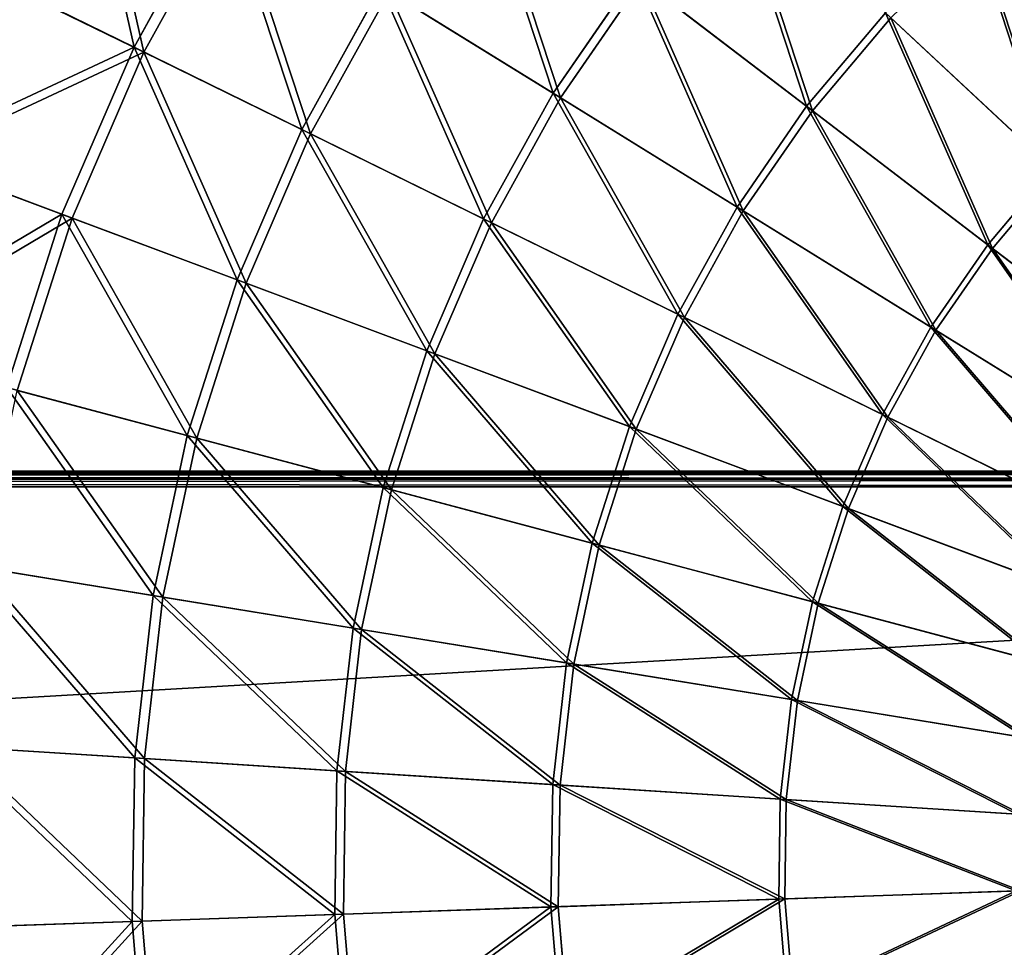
# Model space of a CAD drawing. Extents: x 0 to 923, y 0 to 335.
# Tile 111 of 164: x 641 to 705, y 162 to 222. Entities that reach past the tile are written whole.
import ezdxf

# ---------------------------------------------------------------- set-up
doc = ezdxf.new("R2010")
doc.units = 0
doc.layers.get('0').update_dxf_attribs({"color": 13, "linetype": 'CONTINUOUS'})

# ---------------------------------------------------------------- blocks, each defined once
blk = doc.blocks.new('GROUP_4')
for p, q in [((60.47, 219.881, 116.673), (66.129, 230.109, 116.673)), ((66.731, 229.737, 115.964), (61.106, 219.569, 115.964)), ((60.47, 219.881, 116.673), (50.697, 224.678, 104.675)), ((51.392, 224.337, 104.039), (61.106, 219.569, 115.964)), ((87.413, 216.93, 137.192), (92.653, 224.532, 137.192)), ((93.094, 224.194, 136.359), (87.885, 216.637, 136.359)), ((103.7, 216.087, 145.517), (92.653, 224.532, 137.192)), ((104.075, 215.801, 144.634), (93.094, 224.194, 136.359)), ((71.254, 214.589, 127.547), (76.342, 223.785, 127.547)), ((76.882, 223.451, 126.772), (71.824, 214.309, 126.772)), ((76.342, 223.785, 127.547), (87.413, 216.93, 137.192)), ((76.882, 223.451, 126.772), (87.885, 216.637, 136.359)), ((103.7, 216.087, 145.517), (108.779, 222.096, 145.517)), ((104.075, 215.801, 144.634), (109.124, 221.775, 144.634)), ((108.779, 222.096, 145.517), (119.495, 212.098, 152.44)), ((119.775, 211.837, 151.515), (109.124, 221.775, 144.634)), ((55.841, 209.147, 116.673), (60.47, 219.881, 116.673)), ((71.254, 214.589, 127.547), (60.47, 219.881, 116.673)), ((61.106, 219.569, 115.964), (56.504, 208.899, 115.964)), ((61.106, 219.569, 115.964), (71.824, 214.309, 126.772)), ((82.943, 208.851, 137.192), (87.413, 216.93, 137.192)), ((87.885, 216.637, 136.359), (83.442, 208.606, 136.359)), ((87.413, 216.93, 137.192), (99.235, 209.609, 145.517)), ((87.885, 216.637, 136.359), (99.636, 209.361, 144.634)), ((99.235, 209.609, 145.517), (103.7, 216.087, 145.517)), ((115.344, 207.188, 152.44), (103.7, 216.087, 145.517)), ((99.636, 209.361, 144.634), (104.075, 215.801, 144.634)), ((115.648, 206.955, 151.515), (104.075, 215.801, 144.634)), ((67.091, 204.937, 127.547), (71.254, 214.589, 127.547)), ((82.943, 208.851, 137.192), (71.254, 214.589, 127.547)), ((71.824, 214.309, 126.772), (67.686, 204.715, 126.772)), ((71.824, 214.309, 126.772), (83.442, 208.606, 136.359)), ((45.644, 212.963, 104.675), (55.841, 209.147, 116.673)), ((46.369, 212.692, 104.039), (56.504, 208.899, 115.964)), ((115.344, 207.188, 152.44), (119.495, 212.098, 152.44)), ((115.648, 206.955, 151.515), (119.775, 211.837, 151.515)), ((95.426, 202.725, 145.517), (99.235, 209.609, 145.517)), ((99.235, 209.609, 145.517), (111.695, 201.894, 152.44)), ((52.286, 198.012, 116.673), (55.841, 209.147, 116.673)), ((56.504, 208.899, 115.964), (52.97, 197.83, 115.964)), ((55.841, 209.147, 116.673), (67.091, 204.937, 127.547)), ((56.504, 208.899, 115.964), (67.686, 204.715, 126.772)), ((95.849, 202.517, 144.634), (99.636, 209.361, 144.634)), ((99.636, 209.361, 144.634), (112.02, 201.692, 151.515)), ((79.287, 200.374, 137.192), (82.943, 208.851, 137.192)), ((83.442, 208.606, 136.359), (79.807, 200.179, 136.359)), ((95.426, 202.725, 145.517), (82.943, 208.851, 137.192)), ((83.442, 208.606, 136.359), (95.849, 202.517, 144.634)), ((111.695, 201.894, 152.44), (115.344, 207.188, 152.44)), ((112.02, 201.692, 151.515), (115.648, 206.955, 151.515)), ((127.472, 197.918, 157.895), (115.344, 207.188, 152.44)), ((127.702, 197.742, 156.937), (115.648, 206.955, 151.515)), ((63.895, 194.925, 127.547), (67.091, 204.937, 127.547)), ((67.686, 204.715, 126.772), (64.509, 194.761, 126.772)), ((67.091, 204.937, 127.547), (79.287, 200.374, 137.192)), ((67.686, 204.715, 126.772), (79.807, 200.179, 136.359)), ((92.31, 195.5, 145.517), (95.426, 202.725, 145.517)), ((108.582, 196.268, 152.44), (95.426, 202.725, 145.517)), ((92.752, 195.335, 144.634), (95.849, 202.517, 144.634)), ((95.849, 202.517, 144.634), (108.926, 196.099, 151.515)), ((108.582, 196.268, 152.44), (111.695, 201.894, 152.44)), ((111.695, 201.894, 152.44), (124.672, 193.858, 157.895)), ((108.926, 196.099, 151.515), (112.02, 201.692, 151.515)), ((112.02, 201.692, 151.515), (124.919, 193.705, 156.937)), ((76.479, 191.578, 137.192), (79.287, 200.374, 137.192)), ((79.807, 200.179, 136.359), (77.016, 191.435, 136.359)), ((79.287, 200.374, 137.192), (92.31, 195.5, 145.517)), ((79.807, 200.179, 136.359), (92.752, 195.335, 144.634)), ((52.286, 198.012, 116.673), (63.895, 194.925, 127.547)), ((52.97, 197.83, 115.964), (64.509, 194.761, 126.772)), ((106.036, 190.363, 152.44), (108.582, 196.268, 152.44)), ((122.285, 189.542, 157.895), (108.582, 196.268, 152.44)), ((106.394, 190.229, 151.515), (108.926, 196.099, 151.515)), ((108.926, 196.099, 151.515), (122.545, 189.414, 156.937)), ((89.917, 188.005, 145.517), (92.31, 195.5, 145.517)), ((90.373, 187.883, 144.634), (92.752, 195.335, 144.634)), ((92.31, 195.5, 145.517), (106.036, 190.363, 152.44)), ((92.752, 195.335, 144.634), (106.394, 190.229, 151.515)), ((61.695, 184.647, 127.547), (63.895, 194.925, 127.547)), ((64.509, 194.761, 126.772), (62.322, 184.545, 126.772)), ((63.895, 194.925, 127.547), (76.479, 191.578, 137.192)), ((64.509, 194.761, 126.772), (77.016, 191.435, 136.359)), ((74.547, 182.55, 137.192), (76.479, 191.578, 137.192)), ((77.016, 191.435, 136.359), (75.096, 182.46, 136.359)), ((76.479, 191.578, 137.192), (89.917, 188.005, 145.517)), ((77.016, 191.435, 136.359), (90.373, 187.883, 144.634)), ((104.08, 184.238, 152.44), (106.036, 190.363, 152.44)), ((104.45, 184.14, 151.515), (106.394, 190.229, 151.515)), ((106.036, 190.363, 152.44), (120.332, 185.014, 157.895)), ((106.394, 190.229, 151.515), (120.604, 184.912, 156.937)), ((88.271, 180.311, 145.517), (89.917, 188.005, 145.517)), ((89.917, 188.005, 145.517), (104.08, 184.238, 152.44)), ((88.736, 180.235, 144.634), (90.373, 187.883, 144.634)), ((90.373, 187.883, 144.634), (104.45, 184.14, 151.515)), ((61.695, 184.647, 127.547), (49.84, 186.581, 116.673)), ((50.539, 186.467, 115.964), (62.322, 184.545, 126.772)), ((60.514, 174.203, 127.547), (61.695, 184.647, 127.547)), ((62.322, 184.545, 126.772), (61.148, 174.163, 126.772)), ((74.547, 182.55, 137.192), (61.695, 184.647, 127.547)), ((62.322, 184.545, 126.772), (75.096, 182.46, 136.359)), ((102.735, 177.951, 152.44), (104.08, 184.238, 152.44)), ((104.08, 184.238, 152.44), (118.832, 180.315, 157.895)), ((103.113, 177.889, 151.515), (104.45, 184.14, 151.515)), ((104.45, 184.14, 151.515), (119.113, 180.241, 156.937)), ((73.509, 173.376, 137.192), (74.547, 182.55, 137.192)), ((75.096, 182.46, 136.359), (74.064, 173.34, 136.359)), ((88.271, 180.311, 145.517), (74.547, 182.55, 137.192)), ((75.096, 182.46, 136.359), (88.736, 180.235, 144.634)), ((87.386, 172.493, 145.517), (88.271, 180.311, 145.517)), ((87.857, 172.463, 144.634), (88.736, 180.235, 144.634)), ((102.735, 177.951, 152.44), (88.271, 180.311, 145.517)), ((88.736, 180.235, 144.634), (103.113, 177.889, 151.515)), ((102.012, 171.562, 152.44), (102.735, 177.951, 152.44)), ((102.394, 171.537, 151.515), (103.113, 177.889, 151.515)), ((117.8, 175.493, 157.895), (102.735, 177.951, 152.44)), ((103.113, 177.889, 151.515), (118.086, 175.446, 156.937)), ((48.526, 174.966, 116.673), (60.514, 174.203, 127.547)), ((49.232, 174.921, 115.964), (61.148, 174.163, 126.772)), ((60.362, 163.694, 127.547), (60.514, 174.203, 127.547)), ((60.514, 174.203, 127.547), (73.509, 173.376, 137.192)), ((61.148, 174.163, 126.772), (60.996, 163.716, 126.772)), ((61.148, 174.163, 126.772), (74.064, 173.34, 136.359)), ((73.375, 164.144, 137.192), (73.509, 173.376, 137.192)), ((73.509, 173.376, 137.192), (87.386, 172.493, 145.517)), ((74.064, 173.34, 136.359), (73.931, 164.163, 136.359)), ((74.064, 173.34, 136.359), (87.857, 172.463, 144.634)), ((87.272, 164.625, 145.517), (87.386, 172.493, 145.517)), ((87.386, 172.493, 145.517), (102.012, 171.562, 152.44)), ((87.744, 164.642, 144.634), (87.857, 172.463, 144.634)), ((87.857, 172.463, 144.634), (102.394, 171.537, 151.515)), ((101.919, 165.132, 152.44), (102.012, 171.562, 152.44)), ((102.012, 171.562, 152.44), (117.245, 170.592, 157.895)), ((102.302, 165.146, 151.515), (102.394, 171.537, 151.515)), ((102.394, 171.537, 151.515), (117.535, 170.574, 156.937)), ((101.919, 165.132, 152.44), (117.174, 165.661, 157.895)), ((102.302, 165.146, 151.515), (117.464, 165.671, 156.937)), ((73.375, 164.144, 137.192), (87.272, 164.625, 145.517)), ((73.931, 164.163, 136.359), (87.744, 164.642, 144.634)), ((87.272, 164.625, 145.517), (101.919, 165.132, 152.44)), ((87.93, 156.785, 145.517), (87.272, 164.625, 145.517)), ((87.744, 164.642, 144.634), (102.302, 165.146, 151.515)), ((88.398, 156.847, 144.634), (87.744, 164.642, 144.634)), ((102.457, 158.725, 152.44), (101.919, 165.132, 152.44)), ((102.836, 158.776, 151.515), (102.302, 165.146, 151.515)), ((60.362, 163.694, 127.547), (73.375, 164.144, 137.192)), ((60.996, 163.716, 126.772), (73.931, 164.163, 136.359)), ((74.147, 154.944, 137.192), (73.375, 164.144, 137.192)), ((73.931, 164.163, 136.359), (74.698, 155.017, 136.359)), ((48.357, 163.278, 116.673), (60.362, 163.694, 127.547)), ((49.064, 163.302, 115.964), (60.996, 163.716, 126.772)), ((61.24, 153.22, 127.547), (60.362, 163.694, 127.547)), ((60.996, 163.716, 126.772), (61.87, 153.304, 126.772))]:
    blk.add_line(p, q)
mesh = blk.add_polyface()
corners = [(60.47, 219.881, 116.673), (56.873, 235.841, 104.675), (50.697, 224.678, 104.675), (66.129, 230.109, 116.673)]
mesh.append_faces([[corners[k] for k in face] for face in [(0, 1, 2), (1, 0, 3)]], dxfattribs={"vtx0": -1})
mesh = blk.add_polyface()
corners = [(57.531, 235.433, 104.039), (61.106, 219.569, 115.964), (51.392, 224.337, 104.039), (66.731, 229.737, 115.964)]
mesh.append_faces([[corners[k] for k in face] for face in [(0, 1, 2), (1, 0, 3)]], dxfattribs={"vtx0": -1})
mesh = blk.add_polyface()
corners = [(87.413, 216.93, 137.192), (82.307, 232.439, 127.547), (76.342, 223.785, 127.547), (92.653, 224.532, 137.192)]
mesh.append_faces([[corners[k] for k in face] for face in [(0, 1, 2), (1, 0, 3)]], dxfattribs={"vtx0": -1})
mesh = blk.add_polyface()
corners = [(124.107, 216.579, 152.44), (120.577, 232.482, 145.517), (114.423, 227.579, 145.517), (129.135, 220.585, 152.44)]
mesh.append_faces([[corners[k] for k in face] for face in [(0, 1, 2), (1, 0, 3)]], dxfattribs={"vtx0": -1})
mesh = blk.add_polyface()
corners = [(82.812, 232.053, 126.772), (87.885, 216.637, 136.359), (76.882, 223.451, 126.772), (93.094, 224.194, 136.359)]
mesh.append_faces([[corners[k] for k in face] for face in [(0, 1, 2), (1, 0, 3)]], dxfattribs={"vtx0": -1})
mesh = blk.add_polyface()
corners = [(120.852, 232.099, 144.634), (124.36, 216.291, 151.515), (114.735, 227.225, 144.634), (129.359, 220.275, 151.515)]
mesh.append_faces([[corners[k] for k in face] for face in [(0, 1, 2), (1, 0, 3)]], dxfattribs={"vtx0": -1})
mesh = blk.add_polyface()
corners = [(103.7, 216.087, 145.517), (98.612, 231.583, 137.192), (92.653, 224.532, 137.192), (108.779, 222.096, 145.517)]
mesh.append_faces([[corners[k] for k in face] for face in [(0, 1, 2), (1, 0, 3)]], dxfattribs={"vtx0": -1})
mesh = blk.add_polyface()
corners = [(99.019, 231.204, 136.359), (104.075, 215.801, 144.634), (93.094, 224.194, 136.359), (109.124, 221.775, 144.634)]
mesh.append_faces([[corners[k] for k in face] for face in [(0, 1, 2), (1, 0, 3)]], dxfattribs={"vtx0": -1})
mesh = blk.add_polyface()
corners = [(71.254, 214.589, 127.547), (66.129, 230.109, 116.673), (60.47, 219.881, 116.673), (76.342, 223.785, 127.547)]
mesh.append_faces([[corners[k] for k in face] for face in [(0, 1, 2), (1, 0, 3)]], dxfattribs={"vtx0": -1})
mesh = blk.add_polyface()
corners = [(66.731, 229.737, 115.964), (71.824, 214.309, 126.772), (61.106, 219.569, 115.964), (76.882, 223.451, 126.772)]
mesh.append_faces([[corners[k] for k in face] for face in [(0, 1, 2), (1, 0, 3)]], dxfattribs={"vtx0": -1})
mesh = blk.add_polyface()
corners = [(119.495, 212.098, 152.44), (114.423, 227.579, 145.517), (108.779, 222.096, 145.517), (124.107, 216.579, 152.44)]
mesh.append_faces([[corners[k] for k in face] for face in [(0, 1, 2), (1, 0, 3)]], dxfattribs={"vtx0": -1})
mesh = blk.add_polyface()
corners = [(114.735, 227.225, 144.634), (119.775, 211.837, 151.515), (109.124, 221.775, 144.634), (124.36, 216.291, 151.515)]
mesh.append_faces([[corners[k] for k in face] for face in [(0, 1, 2), (1, 0, 3)]], dxfattribs={"vtx0": -1})
mesh = blk.add_polyface()
corners = [(60.47, 219.881, 116.673), (45.644, 212.963, 104.675), (55.841, 209.147, 116.673), (50.697, 224.678, 104.675)]
mesh.append_faces([[corners[k] for k in face] for face in [(0, 1, 2), (1, 0, 3)]], dxfattribs={"vtx0": -1})
mesh = blk.add_polyface()
corners = [(46.369, 212.692, 104.039), (61.106, 219.569, 115.964), (56.504, 208.899, 115.964), (51.392, 224.337, 104.039)]
mesh.append_faces([[corners[k] for k in face] for face in [(0, 1, 2), (1, 0, 3)]], dxfattribs={"vtx0": -1})
mesh = blk.add_polyface()
corners = [(99.235, 209.609, 145.517), (92.653, 224.532, 137.192), (87.413, 216.93, 137.192), (103.7, 216.087, 145.517)]
mesh.append_faces([[corners[k] for k in face] for face in [(0, 1, 2), (1, 0, 3)]], dxfattribs={"vtx0": -1})
mesh = blk.add_polyface()
corners = [(93.094, 224.194, 136.359), (99.636, 209.361, 144.634), (87.885, 216.637, 136.359), (104.075, 215.801, 144.634)]
mesh.append_faces([[corners[k] for k in face] for face in [(0, 1, 2), (1, 0, 3)]], dxfattribs={"vtx0": -1})
mesh = blk.add_polyface()
corners = [(82.943, 208.851, 137.192), (76.342, 223.785, 127.547), (71.254, 214.589, 127.547), (87.413, 216.93, 137.192)]
mesh.append_faces([[corners[k] for k in face] for face in [(0, 1, 2), (1, 0, 3)]], dxfattribs={"vtx0": -1})
mesh = blk.add_polyface()
corners = [(76.882, 223.451, 126.772), (83.442, 208.606, 136.359), (71.824, 214.309, 126.772), (87.885, 216.637, 136.359)]
mesh.append_faces([[corners[k] for k in face] for face in [(0, 1, 2), (1, 0, 3)]], dxfattribs={"vtx0": -1})
mesh = blk.add_polyface()
corners = [(115.344, 207.188, 152.44), (108.779, 222.096, 145.517), (103.7, 216.087, 145.517), (119.495, 212.098, 152.44)]
mesh.append_faces([[corners[k] for k in face] for face in [(0, 1, 2), (1, 0, 3)]], dxfattribs={"vtx0": -1})
mesh = blk.add_polyface()
corners = [(109.124, 221.775, 144.634), (115.648, 206.955, 151.515), (104.075, 215.801, 144.634), (119.775, 211.837, 151.515)]
mesh.append_faces([[corners[k] for k in face] for face in [(0, 1, 2), (1, 0, 3)]], dxfattribs={"vtx0": -1})
mesh = blk.add_polyface()
corners = [(67.091, 204.937, 127.547), (60.47, 219.881, 116.673), (55.841, 209.147, 116.673), (71.254, 214.589, 127.547)]
mesh.append_faces([[corners[k] for k in face] for face in [(0, 1, 2), (1, 0, 3)]], dxfattribs={"vtx0": -1})
mesh = blk.add_polyface()
corners = [(61.106, 219.569, 115.964), (67.686, 204.715, 126.772), (56.504, 208.899, 115.964), (71.824, 214.309, 126.772)]
mesh.append_faces([[corners[k] for k in face] for face in [(0, 1, 2), (1, 0, 3)]], dxfattribs={"vtx0": -1})
mesh = blk.add_polyface()
corners = [(95.426, 202.725, 145.517), (87.413, 216.93, 137.192), (82.943, 208.851, 137.192), (99.235, 209.609, 145.517)]
mesh.append_faces([[corners[k] for k in face] for face in [(0, 1, 2), (1, 0, 3)]], dxfattribs={"vtx0": -1})
mesh = blk.add_polyface()
corners = [(87.885, 216.637, 136.359), (95.849, 202.517, 144.634), (83.442, 208.606, 136.359), (99.636, 209.361, 144.634)]
mesh.append_faces([[corners[k] for k in face] for face in [(0, 1, 2), (1, 0, 3)]], dxfattribs={"vtx0": -1})
mesh = blk.add_polyface()
corners = [(111.695, 201.894, 152.44), (103.7, 216.087, 145.517), (99.235, 209.609, 145.517), (115.344, 207.188, 152.44)]
mesh.append_faces([[corners[k] for k in face] for face in [(0, 1, 2), (1, 0, 3)]], dxfattribs={"vtx0": -1})
mesh = blk.add_polyface()
corners = [(104.075, 215.801, 144.634), (112.02, 201.692, 151.515), (99.636, 209.361, 144.634), (115.648, 206.955, 151.515)]
mesh.append_faces([[corners[k] for k in face] for face in [(0, 1, 2), (1, 0, 3)]], dxfattribs={"vtx0": -1})
mesh = blk.add_polyface()
corners = [(79.287, 200.374, 137.192), (71.254, 214.589, 127.547), (67.091, 204.937, 127.547), (82.943, 208.851, 137.192)]
mesh.append_faces([[corners[k] for k in face] for face in [(0, 1, 2), (1, 0, 3)]], dxfattribs={"vtx0": -1})
mesh = blk.add_polyface()
corners = [(71.824, 214.309, 126.772), (79.807, 200.179, 136.359), (67.686, 204.715, 126.772), (83.442, 208.606, 136.359)]
mesh.append_faces([[corners[k] for k in face] for face in [(0, 1, 2), (1, 0, 3)]], dxfattribs={"vtx0": -1})
mesh = blk.add_polyface()
corners = [(55.841, 209.147, 116.673), (41.765, 200.81, 104.675), (52.286, 198.012, 116.673), (45.644, 212.963, 104.675)]
mesh.append_faces([[corners[k] for k in face] for face in [(0, 1, 2), (1, 0, 3)]], dxfattribs={"vtx0": -1})
mesh = blk.add_polyface()
corners = [(42.513, 200.611, 104.039), (56.504, 208.899, 115.964), (52.97, 197.83, 115.964), (46.369, 212.692, 104.039)]
mesh.append_faces([[corners[k] for k in face] for face in [(0, 1, 2), (1, 0, 3)]], dxfattribs={"vtx0": -1})
mesh = blk.add_polyface()
corners = [(127.472, 197.918, 157.895), (119.495, 212.098, 152.44), (115.344, 207.188, 152.44), (130.655, 201.685, 157.895)]
mesh.append_faces([[corners[k] for k in face] for face in [(0, 1, 2), (1, 0, 3)]], dxfattribs={"vtx0": -1})
mesh = blk.add_polyface()
corners = [(119.775, 211.837, 151.515), (127.702, 197.742, 156.937), (115.648, 206.955, 151.515), (130.867, 201.487, 156.937)]
mesh.append_faces([[corners[k] for k in face] for face in [(0, 1, 2), (1, 0, 3)]], dxfattribs={"vtx0": -1})
mesh = blk.add_polyface()
corners = [(108.582, 196.268, 152.44), (99.235, 209.609, 145.517), (95.426, 202.725, 145.517), (111.695, 201.894, 152.44)]
mesh.append_faces([[corners[k] for k in face] for face in [(0, 1, 2), (1, 0, 3)]], dxfattribs={"vtx0": -1})
mesh = blk.add_polyface()
corners = [(63.895, 194.925, 127.547), (55.841, 209.147, 116.673), (52.286, 198.012, 116.673), (67.091, 204.937, 127.547)]
mesh.append_faces([[corners[k] for k in face] for face in [(0, 1, 2), (1, 0, 3)]], dxfattribs={"vtx0": -1})
mesh = blk.add_polyface()
corners = [(56.504, 208.899, 115.964), (64.509, 194.761, 126.772), (52.97, 197.83, 115.964), (67.686, 204.715, 126.772)]
mesh.append_faces([[corners[k] for k in face] for face in [(0, 1, 2), (1, 0, 3)]], dxfattribs={"vtx0": -1})
mesh = blk.add_polyface()
corners = [(99.636, 209.361, 144.634), (108.926, 196.099, 151.515), (95.849, 202.517, 144.634), (112.02, 201.692, 151.515)]
mesh.append_faces([[corners[k] for k in face] for face in [(0, 1, 2), (1, 0, 3)]], dxfattribs={"vtx0": -1})
mesh = blk.add_polyface()
corners = [(92.31, 195.5, 145.517), (82.943, 208.851, 137.192), (79.287, 200.374, 137.192), (95.426, 202.725, 145.517)]
mesh.append_faces([[corners[k] for k in face] for face in [(0, 1, 2), (1, 0, 3)]], dxfattribs={"vtx0": -1})
mesh = blk.add_polyface()
corners = [(83.442, 208.606, 136.359), (92.752, 195.335, 144.634), (79.807, 200.179, 136.359), (95.849, 202.517, 144.634)]
mesh.append_faces([[corners[k] for k in face] for face in [(0, 1, 2), (1, 0, 3)]], dxfattribs={"vtx0": -1})
mesh = blk.add_polyface()
corners = [(124.672, 193.858, 157.895), (115.344, 207.188, 152.44), (111.695, 201.894, 152.44), (127.472, 197.918, 157.895)]
mesh.append_faces([[corners[k] for k in face] for face in [(0, 1, 2), (1, 0, 3)]], dxfattribs={"vtx0": -1})
mesh = blk.add_polyface()
corners = [(115.648, 206.955, 151.515), (124.919, 193.705, 156.937), (112.02, 201.692, 151.515), (127.702, 197.742, 156.937)]
mesh.append_faces([[corners[k] for k in face] for face in [(0, 1, 2), (1, 0, 3)]], dxfattribs={"vtx0": -1})
mesh = blk.add_polyface()
corners = [(76.479, 191.578, 137.192), (67.091, 204.937, 127.547), (63.895, 194.925, 127.547), (79.287, 200.374, 137.192)]
mesh.append_faces([[corners[k] for k in face] for face in [(0, 1, 2), (1, 0, 3)]], dxfattribs={"vtx0": -1})
mesh = blk.add_polyface()
corners = [(67.686, 204.715, 126.772), (77.016, 191.435, 136.359), (64.509, 194.761, 126.772), (79.807, 200.179, 136.359)]
mesh.append_faces([[corners[k] for k in face] for face in [(0, 1, 2), (1, 0, 3)]], dxfattribs={"vtx0": -1})
mesh = blk.add_polyface()
corners = [(106.036, 190.363, 152.44), (95.426, 202.725, 145.517), (92.31, 195.5, 145.517), (108.582, 196.268, 152.44)]
mesh.append_faces([[corners[k] for k in face] for face in [(0, 1, 2), (1, 0, 3)]], dxfattribs={"vtx0": -1})
mesh = blk.add_polyface()
corners = [(95.849, 202.517, 144.634), (106.394, 190.229, 151.515), (92.752, 195.335, 144.634), (108.926, 196.099, 151.515)]
mesh.append_faces([[corners[k] for k in face] for face in [(0, 1, 2), (1, 0, 3)]], dxfattribs={"vtx0": -1})
mesh = blk.add_polyface()
corners = [(122.285, 189.542, 157.895), (111.695, 201.894, 152.44), (108.582, 196.268, 152.44), (124.672, 193.858, 157.895)]
mesh.append_faces([[corners[k] for k in face] for face in [(0, 1, 2), (1, 0, 3)]], dxfattribs={"vtx0": -1})
mesh = blk.add_polyface()
corners = [(112.02, 201.692, 151.515), (122.545, 189.414, 156.937), (108.926, 196.099, 151.515), (124.919, 193.705, 156.937)]
mesh.append_faces([[corners[k] for k in face] for face in [(0, 1, 2), (1, 0, 3)]], dxfattribs={"vtx0": -1})
mesh = blk.add_polyface()
corners = [(89.917, 188.005, 145.517), (79.287, 200.374, 137.192), (76.479, 191.578, 137.192), (92.31, 195.5, 145.517)]
mesh.append_faces([[corners[k] for k in face] for face in [(0, 1, 2), (1, 0, 3)]], dxfattribs={"vtx0": -1})
mesh = blk.add_polyface()
corners = [(79.807, 200.179, 136.359), (90.373, 187.883, 144.634), (77.016, 191.435, 136.359), (92.752, 195.335, 144.634)]
mesh.append_faces([[corners[k] for k in face] for face in [(0, 1, 2), (1, 0, 3)]], dxfattribs={"vtx0": -1})
mesh = blk.add_polyface()
corners = [(61.695, 184.647, 127.547), (52.286, 198.012, 116.673), (49.84, 186.581, 116.673), (63.895, 194.925, 127.547)]
mesh.append_faces([[corners[k] for k in face] for face in [(0, 1, 2), (1, 0, 3)]], dxfattribs={"vtx0": -1})
mesh = blk.add_polyface()
corners = [(52.97, 197.83, 115.964), (62.322, 184.545, 126.772), (50.539, 186.467, 115.964), (64.509, 194.761, 126.772)]
mesh.append_faces([[corners[k] for k in face] for face in [(0, 1, 2), (1, 0, 3)]], dxfattribs={"vtx0": -1})
mesh = blk.add_polyface()
corners = [(120.332, 185.014, 157.895), (108.582, 196.268, 152.44), (106.036, 190.363, 152.44), (122.285, 189.542, 157.895)]
mesh.append_faces([[corners[k] for k in face] for face in [(0, 1, 2), (1, 0, 3)]], dxfattribs={"vtx0": -1})
mesh = blk.add_polyface()
corners = [(108.926, 196.099, 151.515), (120.604, 184.912, 156.937), (106.394, 190.229, 151.515), (122.545, 189.414, 156.937)]
mesh.append_faces([[corners[k] for k in face] for face in [(0, 1, 2), (1, 0, 3)]], dxfattribs={"vtx0": -1})
mesh = blk.add_polyface()
corners = [(104.08, 184.238, 152.44), (92.31, 195.5, 145.517), (89.917, 188.005, 145.517), (106.036, 190.363, 152.44)]
mesh.append_faces([[corners[k] for k in face] for face in [(0, 1, 2), (1, 0, 3)]], dxfattribs={"vtx0": -1})
mesh = blk.add_polyface()
corners = [(92.752, 195.335, 144.634), (104.45, 184.14, 151.515), (90.373, 187.883, 144.634), (106.394, 190.229, 151.515)]
mesh.append_faces([[corners[k] for k in face] for face in [(0, 1, 2), (1, 0, 3)]], dxfattribs={"vtx0": -1})
mesh = blk.add_polyface()
corners = [(74.547, 182.55, 137.192), (63.895, 194.925, 127.547), (61.695, 184.647, 127.547), (76.479, 191.578, 137.192)]
mesh.append_faces([[corners[k] for k in face] for face in [(0, 1, 2), (1, 0, 3)]], dxfattribs={"vtx0": -1})
mesh = blk.add_polyface()
corners = [(64.509, 194.761, 126.772), (75.096, 182.46, 136.359), (62.322, 184.545, 126.772), (77.016, 191.435, 136.359)]
mesh.append_faces([[corners[k] for k in face] for face in [(0, 1, 2), (1, 0, 3)]], dxfattribs={"vtx0": -1})
mesh = blk.add_polyface()
corners = [(88.271, 180.311, 145.517), (76.479, 191.578, 137.192), (74.547, 182.55, 137.192), (89.917, 188.005, 145.517)]
mesh.append_faces([[corners[k] for k in face] for face in [(0, 1, 2), (1, 0, 3)]], dxfattribs={"vtx0": -1})
mesh = blk.add_polyface()
corners = [(77.016, 191.435, 136.359), (88.736, 180.235, 144.634), (75.096, 182.46, 136.359), (90.373, 187.883, 144.634)]
mesh.append_faces([[corners[k] for k in face] for face in [(0, 1, 2), (1, 0, 3)]], dxfattribs={"vtx0": -1})
mesh = blk.add_polyface()
corners = [(118.832, 180.315, 157.895), (106.036, 190.363, 152.44), (104.08, 184.238, 152.44), (120.332, 185.014, 157.895)]
mesh.append_faces([[corners[k] for k in face] for face in [(0, 1, 2), (1, 0, 3)]], dxfattribs={"vtx0": -1})
mesh = blk.add_polyface()
corners = [(106.394, 190.229, 151.515), (119.113, 180.241, 156.937), (104.45, 184.14, 151.515), (120.604, 184.912, 156.937)]
mesh.append_faces([[corners[k] for k in face] for face in [(0, 1, 2), (1, 0, 3)]], dxfattribs={"vtx0": -1})
mesh = blk.add_polyface()
corners = [(102.735, 177.951, 152.44), (89.917, 188.005, 145.517), (88.271, 180.311, 145.517), (104.08, 184.238, 152.44)]
mesh.append_faces([[corners[k] for k in face] for face in [(0, 1, 2), (1, 0, 3)]], dxfattribs={"vtx0": -1})
mesh = blk.add_polyface()
corners = [(90.373, 187.883, 144.634), (103.113, 177.889, 151.515), (88.736, 180.235, 144.634), (104.45, 184.14, 151.515)]
mesh.append_faces([[corners[k] for k in face] for face in [(0, 1, 2), (1, 0, 3)]], dxfattribs={"vtx0": -1})
mesh = blk.add_polyface()
corners = [(60.514, 174.203, 127.547), (49.84, 186.581, 116.673), (48.526, 174.966, 116.673), (61.695, 184.647, 127.547)]
mesh.append_faces([[corners[k] for k in face] for face in [(0, 1, 2), (1, 0, 3)]], dxfattribs={"vtx0": -1})
mesh = blk.add_polyface()
corners = [(50.539, 186.467, 115.964), (61.148, 174.163, 126.772), (49.232, 174.921, 115.964), (62.322, 184.545, 126.772)]
mesh.append_faces([[corners[k] for k in face] for face in [(0, 1, 2), (1, 0, 3)]], dxfattribs={"vtx0": -1})
mesh = blk.add_polyface()
corners = [(73.509, 173.376, 137.192), (61.695, 184.647, 127.547), (60.514, 174.203, 127.547), (74.547, 182.55, 137.192)]
mesh.append_faces([[corners[k] for k in face] for face in [(0, 1, 2), (1, 0, 3)]], dxfattribs={"vtx0": -1})
mesh = blk.add_polyface()
corners = [(62.322, 184.545, 126.772), (74.064, 173.34, 136.359), (61.148, 174.163, 126.772), (75.096, 182.46, 136.359)]
mesh.append_faces([[corners[k] for k in face] for face in [(0, 1, 2), (1, 0, 3)]], dxfattribs={"vtx0": -1})
mesh = blk.add_polyface()
corners = [(117.8, 175.493, 157.895), (104.08, 184.238, 152.44), (102.735, 177.951, 152.44), (118.832, 180.315, 157.895)]
mesh.append_faces([[corners[k] for k in face] for face in [(0, 1, 2), (1, 0, 3)]], dxfattribs={"vtx0": -1})
mesh = blk.add_polyface()
corners = [(104.45, 184.14, 151.515), (118.086, 175.446, 156.937), (103.113, 177.889, 151.515), (119.113, 180.241, 156.937)]
mesh.append_faces([[corners[k] for k in face] for face in [(0, 1, 2), (1, 0, 3)]], dxfattribs={"vtx0": -1})
mesh = blk.add_polyface()
corners = [(87.386, 172.493, 145.517), (74.547, 182.55, 137.192), (73.509, 173.376, 137.192), (88.271, 180.311, 145.517)]
mesh.append_faces([[corners[k] for k in face] for face in [(0, 1, 2), (1, 0, 3)]], dxfattribs={"vtx0": -1})
mesh = blk.add_polyface()
corners = [(75.096, 182.46, 136.359), (87.857, 172.463, 144.634), (74.064, 173.34, 136.359), (88.736, 180.235, 144.634)]
mesh.append_faces([[corners[k] for k in face] for face in [(0, 1, 2), (1, 0, 3)]], dxfattribs={"vtx0": -1})
mesh = blk.add_polyface()
corners = [(102.012, 171.562, 152.44), (88.271, 180.311, 145.517), (87.386, 172.493, 145.517), (102.735, 177.951, 152.44)]
mesh.append_faces([[corners[k] for k in face] for face in [(0, 1, 2), (1, 0, 3)]], dxfattribs={"vtx0": -1})
mesh = blk.add_polyface()
corners = [(88.736, 180.235, 144.634), (102.394, 171.537, 151.515), (87.857, 172.463, 144.634), (103.113, 177.889, 151.515)]
mesh.append_faces([[corners[k] for k in face] for face in [(0, 1, 2), (1, 0, 3)]], dxfattribs={"vtx0": -1})
mesh = blk.add_polyface()
corners = [(117.245, 170.592, 157.895), (102.735, 177.951, 152.44), (102.012, 171.562, 152.44), (117.8, 175.493, 157.895)]
mesh.append_faces([[corners[k] for k in face] for face in [(0, 1, 2), (1, 0, 3)]], dxfattribs={"vtx0": -1})
mesh = blk.add_polyface()
corners = [(103.113, 177.889, 151.515), (117.535, 170.574, 156.937), (102.394, 171.537, 151.515), (118.086, 175.446, 156.937)]
mesh.append_faces([[corners[k] for k in face] for face in [(0, 1, 2), (1, 0, 3)]], dxfattribs={"vtx0": -1})
mesh = blk.add_polyface()
corners = [(60.362, 163.694, 127.547), (48.526, 174.966, 116.673), (48.357, 163.278, 116.673), (60.514, 174.203, 127.547)]
mesh.append_faces([[corners[k] for k in face] for face in [(0, 1, 2), (1, 0, 3)]], dxfattribs={"vtx0": -1})
mesh = blk.add_polyface()
corners = [(49.232, 174.921, 115.964), (60.996, 163.716, 126.772), (49.064, 163.302, 115.964), (61.148, 174.163, 126.772)]
mesh.append_faces([[corners[k] for k in face] for face in [(0, 1, 2), (1, 0, 3)]], dxfattribs={"vtx0": -1})
mesh = blk.add_polyface()
corners = [(73.375, 164.144, 137.192), (60.514, 174.203, 127.547), (60.362, 163.694, 127.547), (73.509, 173.376, 137.192)]
mesh.append_faces([[corners[k] for k in face] for face in [(0, 1, 2), (1, 0, 3)]], dxfattribs={"vtx0": -1})
mesh = blk.add_polyface()
corners = [(61.148, 174.163, 126.772), (73.931, 164.163, 136.359), (60.996, 163.716, 126.772), (74.064, 173.34, 136.359)]
mesh.append_faces([[corners[k] for k in face] for face in [(0, 1, 2), (1, 0, 3)]], dxfattribs={"vtx0": -1})
mesh = blk.add_polyface()
corners = [(87.272, 164.625, 145.517), (73.509, 173.376, 137.192), (73.375, 164.144, 137.192), (87.386, 172.493, 145.517)]
mesh.append_faces([[corners[k] for k in face] for face in [(0, 1, 2), (1, 0, 3)]], dxfattribs={"vtx0": -1})
mesh = blk.add_polyface()
corners = [(74.064, 173.34, 136.359), (87.744, 164.642, 144.634), (73.931, 164.163, 136.359), (87.857, 172.463, 144.634)]
mesh.append_faces([[corners[k] for k in face] for face in [(0, 1, 2), (1, 0, 3)]], dxfattribs={"vtx0": -1})
mesh = blk.add_polyface()
corners = [(101.919, 165.132, 152.44), (87.386, 172.493, 145.517), (87.272, 164.625, 145.517), (102.012, 171.562, 152.44)]
mesh.append_faces([[corners[k] for k in face] for face in [(0, 1, 2), (1, 0, 3)]], dxfattribs={"vtx0": -1})
mesh = blk.add_polyface()
corners = [(87.857, 172.463, 144.634), (102.302, 165.146, 151.515), (87.744, 164.642, 144.634), (102.394, 171.537, 151.515)]
mesh.append_faces([[corners[k] for k in face] for face in [(0, 1, 2), (1, 0, 3)]], dxfattribs={"vtx0": -1})
mesh = blk.add_polyface()
corners = [(117.174, 165.661, 157.895), (102.012, 171.562, 152.44), (101.919, 165.132, 152.44), (117.245, 170.592, 157.895)]
mesh.append_faces([[corners[k] for k in face] for face in [(0, 1, 2), (1, 0, 3)]], dxfattribs={"vtx0": -1})
mesh = blk.add_polyface()
corners = [(102.394, 171.537, 151.515), (117.464, 165.671, 156.937), (102.302, 165.146, 151.515), (117.535, 170.574, 156.937)]
mesh.append_faces([[corners[k] for k in face] for face in [(0, 1, 2), (1, 0, 3)]], dxfattribs={"vtx0": -1})
mesh = blk.add_polyface()
corners = [(102.457, 158.725, 152.44), (117.174, 165.661, 157.895), (101.919, 165.132, 152.44), (117.586, 160.746, 157.895)]
mesh.append_faces([[corners[k] for k in face] for face in [(0, 1, 2), (1, 0, 3)]], dxfattribs={"vtx0": -1})
mesh = blk.add_polyface()
corners = [(117.464, 165.671, 156.937), (102.836, 158.776, 151.515), (102.302, 165.146, 151.515), (117.874, 160.784, 156.937)]
mesh.append_faces([[corners[k] for k in face] for face in [(0, 1, 2), (1, 0, 3)]], dxfattribs={"vtx0": -1})
mesh = blk.add_polyface()
corners = [(74.147, 154.944, 137.192), (87.272, 164.625, 145.517), (73.375, 164.144, 137.192), (87.93, 156.785, 145.517)]
mesh.append_faces([[corners[k] for k in face] for face in [(0, 1, 2), (1, 0, 3)]], dxfattribs={"vtx0": -1})
mesh = blk.add_polyface()
corners = [(87.744, 164.642, 144.634), (74.698, 155.017, 136.359), (73.931, 164.163, 136.359), (88.398, 156.847, 144.634)]
mesh.append_faces([[corners[k] for k in face] for face in [(0, 1, 2), (1, 0, 3)]], dxfattribs={"vtx0": -1})
mesh = blk.add_polyface()
corners = [(87.93, 156.785, 145.517), (101.919, 165.132, 152.44), (87.272, 164.625, 145.517), (102.457, 158.725, 152.44)]
mesh.append_faces([[corners[k] for k in face] for face in [(0, 1, 2), (1, 0, 3)]], dxfattribs={"vtx0": -1})
mesh = blk.add_polyface()
corners = [(102.302, 165.146, 151.515), (88.398, 156.847, 144.634), (87.744, 164.642, 144.634), (102.836, 158.776, 151.515)]
mesh.append_faces([[corners[k] for k in face] for face in [(0, 1, 2), (1, 0, 3)]], dxfattribs={"vtx0": -1})
mesh = blk.add_polyface()
corners = [(61.24, 153.22, 127.547), (73.375, 164.144, 137.192), (60.362, 163.694, 127.547), (74.147, 154.944, 137.192)]
mesh.append_faces([[corners[k] for k in face] for face in [(0, 1, 2), (1, 0, 3)]], dxfattribs={"vtx0": -1})
mesh = blk.add_polyface()
corners = [(73.931, 164.163, 136.359), (61.87, 153.304, 126.772), (60.996, 163.716, 126.772), (74.698, 155.017, 136.359)]
mesh.append_faces([[corners[k] for k in face] for face in [(0, 1, 2), (1, 0, 3)]], dxfattribs={"vtx0": -1})
mesh = blk.add_polyface()
corners = [(49.334, 151.629, 116.673), (60.362, 163.694, 127.547), (48.357, 163.278, 116.673), (61.24, 153.22, 127.547)]
mesh.append_faces([[corners[k] for k in face] for face in [(0, 1, 2), (1, 0, 3)]], dxfattribs={"vtx0": -1})
mesh = blk.add_polyface()
corners = [(60.996, 163.716, 126.772), (50.036, 151.723, 115.964), (49.064, 163.302, 115.964), (61.87, 153.304, 126.772)]
mesh.append_faces([[corners[k] for k in face] for face in [(0, 1, 2), (1, 0, 3)]], dxfattribs={"vtx0": -1})
blk = doc.blocks.new('COMPONENT_7')
blk.add_blockref('GROUP_4', (0, 0))
blk = doc.blocks.new('GROUP_2')
for p, q in [((829, 50, 1), (1, 50, 1)), ((829, 50, 49), (1, 50, 49)), ((1, 49.866, 0.5), (829, 49.866, 0.5)), ((1, 49.866, 49.5), (829, 49.866, 49.5)), ((1, 49.5, 0.134), (829, 49.5, 0.134)), ((1, 49.5, 49.866), (829, 49.5, 49.866)), ((829, 49), (1, 49)), ((829, 49, 50), (1, 49, 50))]:
    blk.add_line(p, q)
mesh = blk.add_polyface()
corners = [(1, 50, 1), (829, 49.866, 0.5), (1, 49.866, 0.5), (829, 50, 1)]
mesh.append_faces([[corners[k] for k in face] for face in [(0, 1, 2), (1, 0, 3)]], dxfattribs={"vtx0": -1})
mesh = blk.add_polyface()
corners = [(1, 49.866, 49.5), (829, 50, 49), (1, 50, 49), (829, 49.866, 49.5)]
mesh.append_faces([[corners[k] for k in face] for face in [(0, 1, 2), (1, 0, 3)]], dxfattribs={"vtx0": -1})
mesh = blk.add_polyface()
corners = [(1, 50, 49), (829, 50, 1), (1, 50, 1), (829, 50, 49)]
mesh.append_faces([[corners[k] for k in face] for face in [(0, 1, 2), (1, 0, 3)]], dxfattribs={"vtx0": -1})
mesh = blk.add_polyface()
corners = [(1, 49.866, 0.5), (829, 49.5, 0.134), (1, 49.5, 0.134), (829, 49.866, 0.5)]
mesh.append_faces([[corners[k] for k in face] for face in [(0, 1, 2), (1, 0, 3)]], dxfattribs={"vtx0": -1})
mesh = blk.add_polyface()
corners = [(1, 49.5, 49.866), (829, 49.866, 49.5), (1, 49.866, 49.5), (829, 49.5, 49.866)]
mesh.append_faces([[corners[k] for k in face] for face in [(0, 1, 2), (1, 0, 3)]], dxfattribs={"vtx0": -1})
mesh = blk.add_polyface()
corners = [(829, 49.5, 0.134), (1, 49), (1, 49.5, 0.134), (829, 49)]
mesh.append_faces([[corners[k] for k in face] for face in [(0, 1, 2), (1, 0, 3)]], dxfattribs={"vtx0": -1})
mesh = blk.add_polyface()
corners = [(829, 49, 50), (1, 49.5, 49.866), (1, 49, 50), (829, 49.5, 49.866)]
mesh.append_faces([[corners[k] for k in face] for face in [(0, 1, 2), (1, 0, 3)]], dxfattribs={"vtx0": -1})
mesh = blk.add_polyface()
corners = [(829, 49), (1, 1), (1, 49), (829, 1)]
mesh.append_faces([[corners[k] for k in face] for face in [(0, 1, 2), (1, 0, 3)]], dxfattribs={"vtx0": -1})
mesh = blk.add_polyface()
corners = [(829, 1, 50), (1, 49, 50), (1, 1, 50), (829, 49, 50)]
mesh.append_faces([[corners[k] for k in face] for face in [(0, 1, 2), (1, 0, 3)]], dxfattribs={"vtx0": -1})
blk = doc.blocks.new('GROUP_7')
for name, p in [('COMPONENT_7', (588.13, 0.008, 0.025)), ('GROUP_2', (46.229, 142.633, 187.329))]:
    blk.add_blockref(name, p)

msp = doc.modelspace()

# ---------------------------------------------------------------- block references
msp.add_blockref('GROUP_7', (0, 0))

doc.saveas('drawing.dxf')
